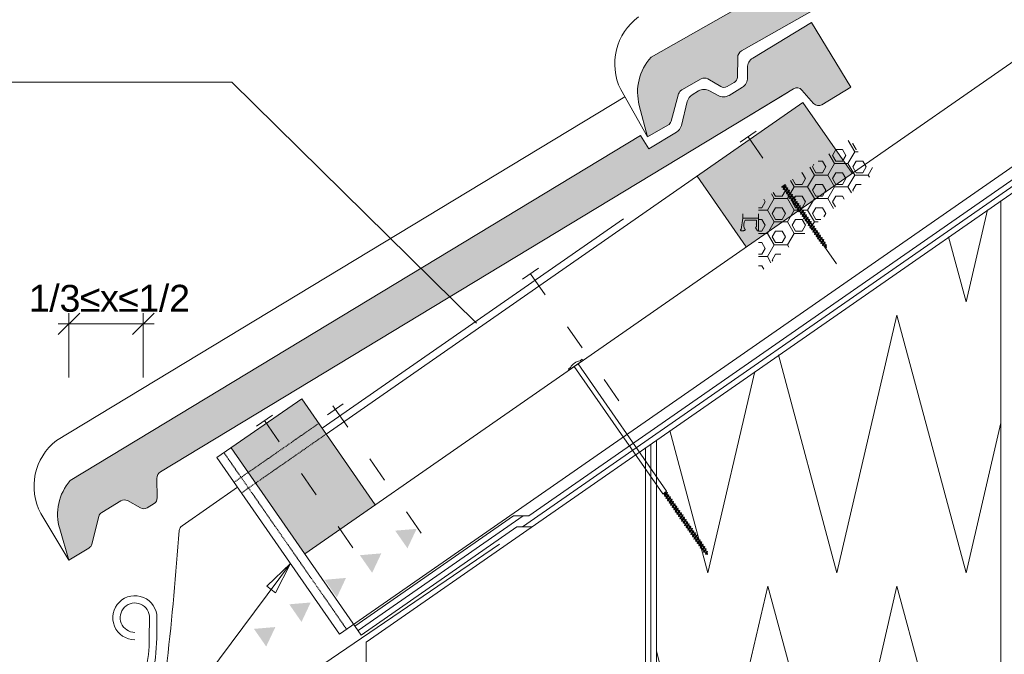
# Model space of a CAD drawing. Header units: millimetres. Extents: x -105824 to -100731, y 43743 to 47488.
# Tile 21 of 25: x -102168 to -101710, y 46582 to 46877. Entities that reach past the tile are written whole.
import ezdxf

# ---------------------------------------------------------------- set-up
doc = ezdxf.new("R2010")
doc.units = ezdxf.units.MM
doc.header["$MEASUREMENT"] = 0
doc.linetypes.add('ASFALT', pattern=[30, 12, -18])
doc.linetypes.add('ČÁRKOVANÁ', pattern=[0.75, 0.5, -0.25])
doc.styles.add('GENEROVANÝ_STYL_3', font='txt')
doc.linetypes.add('FENCELINE1', pattern='A,0,[4,Detail č.2 DETAIL ŘÍMSY1.Shx,S=0.31246,R=0,X=0,Y=0],-39.37,0', length=39.37)
doc.linetypes.add('LEPENÍ', pattern='A,0,[3,Detail č.2 DETAIL ŘÍMSY1.Shx,S=0.060476,R=0,X=0,Y=0],-7.62,0', length=7.62)
doc.linetypes.add('PE', pattern='A,0,[2,Detail č.2 DETAIL ŘÍMSY1.Shx,S=0.1501,R=0,X=0,Y=0],-0.1501,0', length=0.1501)
pattern_1 = [(0, (-214879.0185, 150545.0436), (0, 5.41265875), [3.125, -6.25]), (120, (-214879.0185, 150545.0436), (4.68749998, 2.70632937), [3.125, -6.25]), (60, (-214875.8935, 150545.0436), (-4.68749998, 2.70632938), [3.125, -6.25]), (0, (-214879.6435, 150543.9586), (9.375, 5.41265875), [6.25, -12.5]), (120, (-214879.6435, 150543.9586), (-9.37499998, 5.41265879), [6.25, -12.5]), (60, (-214879.6435, 150543.9586), (2e-08, 10.82531754), [0, -12.5, 6.25, 0, 0, 0])]

# ---------------------------------------------------------------- blocks, each defined once
blk = doc.blocks.new('*X5')
at = {"color": 30, "linetype": 'Continuous', "lineweight": 20, "true_color": 0xff6600}
for p, q in [((-101727.87, 46746), (-101717.92, 46788.8)), ((-101735.97, 46776.26), (-101727.87, 46746)), ((-101787.87, 46620), (-101760, 46739.92)), ((-101760, 46739.92), (-101727.87, 46620)), ((-101815.02, 46721.34), (-101787.87, 46620)), ((-101847.87, 46620), (-101826.11, 46713.63)), ((-101727.87, 46620), (-101711.66, 46689.76)), ((-101865.6, 46686.19), (-101847.87, 46620)), ((-101847.87, 46494), (-101820, 46613.92)), ((-101820, 46613.92), (-101787.87, 46494)), ((-101787.87, 46494), (-101760, 46613.92)), ((-101760, 46613.92), (-101727.87, 46494)), ((-101871.87, 46583.57), (-101847.87, 46494)), ((-101727.87, 46494), (-101711.66, 46563.76)), ((-101843.51, 46386.76), (-101820, 46487.92)), ((-101820, 46487.92), (-101792.89, 46386.76)), ((-101783.51, 46386.76), (-101760, 46487.92)), ((-101760, 46487.92), (-101732.89, 46386.76)), ((-101871.87, 46457.57), (-101858.52, 46407.76)), ((-101723.51, 46386.76), (-101711.66, 46437.76)), ((-101855.66, 46397.07), (-101854.49, 46392.73))]:
    blk.add_line(p, q, dxfattribs=at)
blk = doc.blocks.new('výplň_2_1', base_point=(0, 0))
at = {"color": 30, "linetype": 'Continuous', "lineweight": 20, "true_color": 0xff6600}
blk.add_blockref('*X5', (0, 0), dxfattribs=at)

msp = doc.modelspace()

# ---------------------------------------------------------------- hatches: boundary and pattern name
at = {"linetype": 'Continuous', "lineweight": 20, "true_color": 0xff6600}
for points in [[(-101874.33, 46859.74, 0.255685), (-101879.82, 46837.39), (-101875.94, 46822.78), (-101866.47, 46828.15, 0.198911), (-101865.04, 46829.98), (-101861.52, 46842.73, -0.197952), (-101860.1, 46844.55), (-101851.01, 46849.71, -0.267722), (-101847.97, 46849.69), (-101841.94, 46846.14, 0.270431), (-101838.91, 46846.11), (-101835.65, 46847.96, 0.267947), (-101834.11, 46850.57), (-101834.04, 46859.62, -0.268535), (-101832.25, 46862.68), (-101532.94, 47032.46, -0.364957), (-101529.11, 47031.76), (-101523.84, 47025.39, 0.36397), (-101520.01, 47024.68), (-101506.38, 47032.41), (-101523.73, 47062.99), (-101551.57, 47047.21, 0.267947), (-101554.13, 47042.85), (-101554.16, 47038.17, -0.267952), (-101556.73, 47033.81), (-101563.02, 47030.24, -0.267826), (-101568.08, 47030.28), (-101572.11, 47032.65, 0.267949), (-101577.17, 47032.69), (-101580.15, 47030.99, 0.198913), (-101582.53, 47027.94), (-101585.6, 47016.81, -0.198912), (-101587.98, 47013.76), (-101601.05, 47006.34), (-101604.66, 47012.71)], [(-102144.48, 46662.93, 0.255685), (-102149.35, 46640.43), (-102145.06, 46625.93), (-102135.75, 46631.57, 0.198911), (-102134.37, 46633.44), (-102131.21, 46646.29, -0.197952), (-102129.83, 46648.15), (-102120.89, 46653.55, -0.267722), (-102117.86, 46653.62), (-102111.73, 46650.24, 0.270431), (-102108.7, 46650.29), (-102105.49, 46652.23, 0.267947), (-102104.03, 46654.89), (-102104.21, 46663.93, -0.268535), (-102102.5, 46667.04), (-101808.05, 46845.11, -0.364957), (-101804.2, 46844.52), (-101798.76, 46838.29, 0.36397), (-101794.9, 46837.7), (-101781.5, 46845.8), (-101799.7, 46875.89), (-101827.08, 46859.33, 0.267947), (-101829.52, 46854.9), (-101829.42, 46850.23, -0.267952), (-101831.86, 46845.8), (-101838.06, 46842.05, -0.267826), (-101843.11, 46841.95), (-101847.21, 46844.2, 0.267949), (-101852.26, 46844.1), (-101855.2, 46842.33, 0.198913), (-101857.49, 46839.21), (-101860.25, 46828, -0.198912), (-101862.55, 46824.88), (-101875.4, 46817.1), (-101879.19, 46823.37)], [(-101852.95, 46804.41), (-101830.13, 46771.56), (-101780.85, 46805.8), (-101803.68, 46838.65)], [(-101824.31, 46785), (-101824.31, 46792.15), (-101831.73, 46787), (-101831.73, 46785)], [(-102036.82, 46701.01), (-102053.24, 46689.6), (-102045.27, 46678.12), (-102028.85, 46689.54)], [(-102069.67, 46678.18), (-102061.7, 46666.71), (-102045.27, 46678.12), (-102053.24, 46689.6)], [(-102045.27, 46678.12), (-102041.83, 46673.17), (-102025.41, 46684.58), (-102028.85, 46689.54)], [(-102035.43, 46628.91), (-102002.58, 46651.73), (-102025.41, 46684.58), (-102058.25, 46661.76)], [(-102061.7, 46666.71), (-102058.25, 46661.76), (-102041.83, 46673.17), (-102045.27, 46678.12)], [(-101983.37, 46640.5), (-101993.34, 46639.66), (-101987.63, 46631.45)], [(-101999.79, 46629.09), (-102009.76, 46628.25), (-102004.05, 46620.04)], [(-102016.22, 46617.67), (-102026.18, 46616.83), (-102020.47, 46608.62)], [(-102032.64, 46606.26), (-102042.6, 46605.42), (-102036.9, 46597.21)], [(-102049.06, 46594.84), (-102059.03, 46594), (-102053.32, 46585.79)]]:
    msp.add_hatch(color=30, dxfattribs=at).paths.add_polyline_path(points)
h = msp.add_hatch(dxfattribs=at)
h.set_pattern_fill('DEK03_PIR_0001', color=30, style=0, pattern_type=2)
h.set_pattern_definition(pattern_1)
h.paths.add_polyline_path([(-101805.28, 46791.26), (-101805.46, 46790.7), (-101805.03, 46790.08), (-101804.56, 46790.21), (-101804.74, 46789.66), (-101804.31, 46789.03), (-101803.83, 46789.17), (-101804.01, 46788.61), (-101803.58, 46787.99), (-101803.11, 46788.12), (-101803.29, 46787.56), (-101802.86, 46786.94), (-101802.38, 46787.07), (-101802.56, 46786.52), (-101802.13, 46785.9), (-101801.66, 46786.03), (-101801.84, 46785.47), (-101801.41, 46784.85), (-101800.93, 46784.98), (-101801.11, 46784.43), (-101800.68, 46783.8), (-101800.21, 46783.94), (-101800.39, 46783.38), (-101799.96, 46782.76), (-101799.48, 46782.89), (-101799.66, 46782.33), (-101799.23, 46781.71), (-101798.76, 46781.84), (-101798.94, 46781.29), (-101798.91, 46781.26), (-101769.46, 46806.83, -0.116394), (-101781.55, 46821.87), (-101812.21, 46800.56), (-101811.81, 46800.67), (-101811.99, 46800.12), (-101811.56, 46799.49), (-101811.09, 46799.63), (-101811.27, 46799.07), (-101810.84, 46798.45), (-101810.36, 46798.58), (-101810.54, 46798.02), (-101810.11, 46797.4), (-101809.64, 46797.53), (-101809.82, 46796.98), (-101809.39, 46796.36), (-101808.91, 46796.49), (-101809.09, 46795.93), (-101808.66, 46795.31), (-101808.19, 46795.44), (-101808.37, 46794.89), (-101807.94, 46794.26), (-101807.46, 46794.4), (-101807.64, 46793.84), (-101807.21, 46793.22), (-101806.74, 46793.35), (-101806.92, 46792.79), (-101806.48, 46792.17), (-101806.01, 46792.3), (-101806.19, 46791.75), (-101805.76, 46791.13)])
h = msp.add_hatch(dxfattribs=at)
h.set_pattern_fill('DEK03_PIR_0001', color=30, style=0, pattern_type=2)
h.set_pattern_definition(pattern_1)
h.paths.add_polyline_path([(-101824.31, 46792.15), (-101824.31, 46759.2), (-101800.14, 46780.19), (-101799.99, 46780.64), (-101800.43, 46781.26), (-101800.9, 46781.13), (-101800.72, 46781.69), (-101801.15, 46782.31), (-101801.63, 46782.18), (-101801.45, 46782.73), (-101801.88, 46783.35), (-101802.35, 46783.22), (-101802.17, 46783.78), (-101802.6, 46784.4), (-101803.08, 46784.27), (-101802.9, 46784.83), (-101803.33, 46785.45), (-101803.8, 46785.32), (-101803.62, 46785.87), (-101804.05, 46786.49), (-101804.53, 46786.36), (-101804.35, 46786.92), (-101804.78, 46787.54), (-101805.25, 46787.41), (-101805.07, 46787.96), (-101805.5, 46788.58), (-101805.98, 46788.45), (-101805.8, 46789.01), (-101806.23, 46789.63), (-101806.7, 46789.5), (-101806.52, 46790.06), (-101806.95, 46790.68), (-101807.43, 46790.55), (-101807.25, 46791.1), (-101807.68, 46791.72), (-101808.15, 46791.59), (-101807.97, 46792.15), (-101808.41, 46792.77), (-101808.88, 46792.64), (-101808.7, 46793.19), (-101809.13, 46793.81), (-101809.61, 46793.68), (-101809.43, 46794.24), (-101809.86, 46794.86), (-101810.33, 46794.73), (-101810.15, 46795.29), (-101810.58, 46795.91), (-101811.06, 46795.78), (-101810.88, 46796.33), (-101811.31, 46796.95), (-101811.78, 46796.82), (-101811.6, 46797.38), (-101812.03, 46798), (-101812.51, 46797.87), (-101812.33, 46798.42), (-101812.76, 46799.04), (-101811.99, 46800.12), (-101811.81, 46800.67), (-101813.23, 46798.91), (-101813.05, 46799.47), (-101813.29, 46799.81)])

# ---------------------------------------------------------------- linework, layer by layer
at = {"color": 48, "linetype": 'Continuous', "lineweight": 20, "true_color": 0x5a400a}
for p, q in [((-102035.43, 46628.91), (-101188.94, 47217.08)), ((-102019.18, 46591.5), (-101166.12, 47184.23)), ((-101931.25, 46646.5), (-101163.27, 47180.13)), ((-102006.91, 46587.84), (-101160.42, 47176.02)), ((-101875.94, 46822.78), (-101888.42, 46844.77)), ((-102150.83, 46681.56), (-101886.51, 46841.41)), ((-102025.41, 46684.58), (-101803.68, 46838.65)), ((-101780.85, 46805.8), (-101803.68, 46838.65)), ((-101830.13, 46771.56), (-101852.95, 46804.41)), ((-101831.73, 46785), (-101832.49, 46779.75)), ((-101831.73, 46785), (-101831.73, 46787)), ((-101831.73, 46785), (-101824.31, 46785)), ((-101824.31, 46779.3), (-101824.31, 46787)), ((-101830.6, 46784), (-101825.31, 46784)), ((-101825.68, 46780.23), (-101824.85, 46779.05)), ((-101825.39, 46780.92), (-101825.66, 46780.6)), ((-101825.31, 46782.96), (-101825.41, 46782.91)), ((-101825.31, 46782.86), (-101825.41, 46782.91)), ((-101825.31, 46782.76), (-101825.41, 46782.71)), ((-101825.31, 46782.66), (-101825.41, 46782.71)), ((-101825.31, 46782.56), (-101825.41, 46782.51)), ((-101825.31, 46782.46), (-101825.41, 46782.51)), ((-101825.31, 46782.36), (-101825.41, 46782.31)), ((-101825.31, 46782.26), (-101825.41, 46782.31)), ((-101825.31, 46782.16), (-101825.41, 46782.11)), ((-101825.31, 46782.06), (-101825.41, 46782.11)), ((-101825.31, 46784), (-101825.31, 46781.11)), ((-102076.24, 46673.62), (-102036.82, 46701.01)), ((-102002.58, 46651.73), (-102036.82, 46701.01)), ((-101871.87, 46681.68), (-101871.87, 46191.05)), ((-102009.18, 46591.13), (-102069.67, 46678.18)), ((-101876.87, 46678.2), (-101876.87, 46191.05)), ((-102019.18, 46591.5), (-102076.24, 46673.62)), ((-102145.06, 46625.93), (-102158.15, 46647.58)), ((-102012.03, 46595.24), (-101938.26, 46646.5)), ((-101938.26, 46646.5), (-101931.25, 46646.5)), ((-102009.18, 46591.13), (-101936.69, 46641.5)), ((-101936.69, 46641.5), (-101929.68, 46641.5)), ((-102006.87, 46587.87), (-102006.87, 46502.25))]:
    msp.add_line(p, q, dxfattribs=at)
at = {"color": 7, "linetype": 'PE', "lineweight": 13}
for p, q in [((-101934.06, 46641.5), (-101161.84, 47178.08)), ((-102010.61, 46593.19), (-101933.88, 46646.5))]:
    msp.add_line(p, q, dxfattribs=at)
at = {"color": 7, "linetype": 'ASFALT', "lineweight": 20}
for p, q in [((-101832.87, 46820.2), (-101825.47, 46825.33)), ((-101829.17, 46822.76), (-101783.52, 46757.07)), ((-101934.08, 46756.57), (-101926.69, 46761.7)), ((-101930.38, 46759.13), (-101884.73, 46693.44)), ((-102024.88, 46693.47), (-102017.49, 46698.61)), ((-102022.28, 46697.68), (-101976.63, 46631.98)), ((-102057.79, 46688.26), (-102050.4, 46693.4)), ((-102054.1, 46690.83), (-102008.45, 46625.13))]:
    msp.add_line(p, q, dxfattribs=at)
at = {"color": 7, "linetype": 'Continuous', "lineweight": 20}
for p, q in [((-101813.02, 46799.35), (-101813.62, 46799.41)), ((-101811.99, 46800.53), (-101813.47, 46799.51)), ((-101812.67, 46798.85), (-101813.02, 46799.35)), ((-101812.93, 46799.43), (-101812.15, 46799.97)), ((-101811.43, 46800.05), (-101812.85, 46798.29)), ((-101812.85, 46798.29), (-101812.67, 46798.85)), ((-101812.85, 46798.29), (-101812.37, 46798.43)), ((-101811.9, 46799.92), (-101812.67, 46798.85)), ((-101812.37, 46798.43), (-101811.61, 46799.5)), ((-101812.37, 46798.43), (-101811.94, 46797.81)), ((-101810.7, 46799.01), (-101812.12, 46797.25)), ((-101812, 46800.06), (-101811.84, 46800.65)), ((-101811.9, 46799.92), (-101812, 46800.06)), ((-101811.18, 46798.88), (-101811.94, 46797.81)), ((-101811.9, 46799.92), (-101811.43, 46800.05)), ((-101811.65, 46797.38), (-101810.88, 46798.45)), ((-101811.61, 46799.5), (-101811.43, 46800.05)), ((-101811.61, 46799.5), (-101811.18, 46798.88)), ((-101811.18, 46798.88), (-101810.7, 46799.01)), ((-101810.88, 46798.45), (-101810.7, 46799.01)), ((-101810.88, 46798.45), (-101810.45, 46797.83)), ((-101812.12, 46797.25), (-101811.94, 46797.81)), ((-101811.65, 46797.38), (-101811.22, 46796.76)), ((-101809.98, 46797.96), (-101811.4, 46796.2)), ((-101811.4, 46796.2), (-101811.22, 46796.76)), ((-101811.4, 46796.2), (-101810.92, 46796.33)), ((-101810.45, 46797.83), (-101811.22, 46796.76)), ((-101810.92, 46796.33), (-101810.16, 46797.41)), ((-101810.92, 46796.33), (-101810.49, 46795.71)), ((-101809.25, 46796.92), (-101810.67, 46795.16)), ((-101810.67, 46795.16), (-101810.49, 46795.71)), ((-101810.67, 46795.16), (-101810.2, 46795.29)), ((-101809.73, 46796.78), (-101810.49, 46795.71)), ((-101810.45, 46797.83), (-101809.98, 46797.96)), ((-101810.2, 46795.29), (-101809.43, 46796.36)), ((-101810.2, 46795.29), (-101809.77, 46794.67)), ((-101810.16, 46797.41), (-101809.98, 46797.96)), ((-101810.16, 46797.41), (-101809.73, 46796.78)), ((-101808.53, 46795.87), (-101809.95, 46794.11)), ((-101809.95, 46794.11), (-101809.77, 46794.67)), ((-101809.95, 46794.11), (-101809.47, 46794.24)), ((-101809, 46795.74), (-101809.77, 46794.67)), ((-101809.73, 46796.78), (-101809.25, 46796.92)), ((-101809.47, 46794.24), (-101808.71, 46795.31)), ((-101809.47, 46794.24), (-101809.04, 46793.62)), ((-101809.43, 46796.36), (-101809.25, 46796.92)), ((-101809.43, 46796.36), (-101809, 46795.74)), ((-101807.8, 46794.82), (-101809.22, 46793.06)), ((-101808.28, 46794.69), (-101809.04, 46793.62)), ((-101809, 46795.74), (-101808.53, 46795.87)), ((-101808.75, 46793.2), (-101807.98, 46794.27)), ((-101808.71, 46795.31), (-101808.53, 46795.87)), ((-101808.71, 46795.31), (-101808.28, 46794.69)), ((-101808.28, 46794.69), (-101807.8, 46794.82)), ((-101807.98, 46794.27), (-101807.8, 46794.82)), ((-101807.98, 46794.27), (-101807.55, 46793.65)), ((-101809.22, 46793.06), (-101809.04, 46793.62)), ((-101809.22, 46793.06), (-101808.75, 46793.2)), ((-101808.75, 46793.2), (-101808.32, 46792.58)), ((-101807.08, 46793.78), (-101808.5, 46792.02)), ((-101808.5, 46792.02), (-101808.32, 46792.58)), ((-101808.5, 46792.02), (-101808.02, 46792.15)), ((-101807.55, 46793.65), (-101808.32, 46792.58)), ((-101808.02, 46792.15), (-101807.26, 46793.22)), ((-101808.02, 46792.15), (-101807.59, 46791.53)), ((-101806.35, 46792.73), (-101807.77, 46790.97)), ((-101807.77, 46790.97), (-101807.59, 46791.53)), ((-101807.77, 46790.97), (-101807.3, 46791.1)), ((-101806.83, 46792.6), (-101807.59, 46791.53)), ((-101807.55, 46793.65), (-101807.08, 46793.78)), ((-101807.3, 46791.1), (-101806.53, 46792.18)), ((-101807.3, 46791.1), (-101806.87, 46790.48)), ((-101807.26, 46793.22), (-101807.08, 46793.78)), ((-101807.26, 46793.22), (-101806.83, 46792.6)), ((-101805.63, 46791.69), (-101807.05, 46789.93)), ((-101807.05, 46789.93), (-101806.87, 46790.48)), ((-101807.05, 46789.93), (-101806.57, 46790.06)), ((-101806.1, 46791.55), (-101806.87, 46790.48)), ((-101806.83, 46792.6), (-101806.35, 46792.73)), ((-101806.57, 46790.06), (-101805.81, 46791.13)), ((-101806.57, 46790.06), (-101806.14, 46789.44)), ((-101806.53, 46792.18), (-101806.35, 46792.73)), ((-101806.53, 46792.18), (-101806.1, 46791.55)), ((-101804.9, 46790.64), (-101806.32, 46788.88)), ((-101806.32, 46788.88), (-101806.14, 46789.44)), ((-101805.38, 46790.51), (-101806.14, 46789.44)), ((-101806.1, 46791.55), (-101805.63, 46791.69)), ((-101805.85, 46789.01), (-101805.08, 46790.08)), ((-101805.81, 46791.13), (-101805.63, 46791.69)), ((-101805.81, 46791.13), (-101805.38, 46790.51)), ((-101804.18, 46789.59), (-101805.59, 46787.84)), ((-101804.65, 46789.46), (-101805.41, 46788.39)), ((-101805.38, 46790.51), (-101804.9, 46790.64)), ((-101805.08, 46790.08), (-101804.9, 46790.64)), ((-101805.08, 46790.08), (-101804.65, 46789.46)), ((-101804.65, 46789.46), (-101804.18, 46789.59)), ((-101804.35, 46789.04), (-101804.18, 46789.59)), ((-101806.32, 46788.88), (-101805.85, 46789.01)), ((-101805.85, 46789.01), (-101805.41, 46788.39)), ((-101805.59, 46787.84), (-101805.41, 46788.39)), ((-101805.59, 46787.84), (-101805.12, 46787.97)), ((-101805.12, 46787.97), (-101804.35, 46789.04)), ((-101805.12, 46787.97), (-101804.69, 46787.35)), ((-101803.45, 46788.55), (-101804.87, 46786.79)), ((-101804.87, 46786.79), (-101804.69, 46787.35)), ((-101804.87, 46786.79), (-101804.39, 46786.92)), ((-101803.92, 46788.42), (-101804.69, 46787.35)), ((-101804.39, 46786.92), (-101803.63, 46787.99)), ((-101804.39, 46786.92), (-101803.96, 46786.3)), ((-101804.35, 46789.04), (-101803.92, 46788.42)), ((-101802.72, 46787.5), (-101804.14, 46785.74)), ((-101804.14, 46785.74), (-101803.96, 46786.3)), ((-101804.14, 46785.74), (-101803.67, 46785.87)), ((-101803.2, 46787.37), (-101803.96, 46786.3)), ((-101803.92, 46788.42), (-101803.45, 46788.55)), ((-101803.67, 46785.87), (-101802.9, 46786.95)), ((-101803.67, 46785.87), (-101803.24, 46785.25)), ((-101803.63, 46787.99), (-101803.45, 46788.55)), ((-101803.63, 46787.99), (-101803.2, 46787.37)), ((-101802, 46786.46), (-101803.42, 46784.7)), ((-101803.42, 46784.7), (-101803.24, 46785.25)), ((-101803.42, 46784.7), (-101802.94, 46784.83)), ((-101802.47, 46786.32), (-101803.24, 46785.25)), ((-101803.2, 46787.37), (-101802.72, 46787.5)), ((-101802.94, 46784.83), (-101802.18, 46785.9)), ((-101802.94, 46784.83), (-101802.51, 46784.21)), ((-101802.9, 46786.95), (-101802.72, 46787.5)), ((-101802.9, 46786.95), (-101802.47, 46786.32)), ((-101801.27, 46785.41), (-101802.69, 46783.65)), ((-101801.75, 46785.28), (-101802.51, 46784.21)), ((-101802.47, 46786.32), (-101802, 46786.46)), ((-101802.22, 46783.78), (-101801.45, 46784.85)), ((-101802.18, 46785.9), (-101802, 46786.46)), ((-101802.18, 46785.9), (-101801.75, 46785.28)), ((-101801.75, 46785.28), (-101801.27, 46785.41)), ((-101801.45, 46784.85), (-101801.27, 46785.41)), ((-101801.45, 46784.85), (-101801.02, 46784.23)), ((-101802.69, 46783.65), (-101802.51, 46784.21)), ((-101802.69, 46783.65), (-101802.22, 46783.78)), ((-101802.22, 46783.78), (-101801.79, 46783.16)), ((-101800.55, 46784.36), (-101801.97, 46782.61)), ((-101801.97, 46782.61), (-101801.79, 46783.16)), ((-101801.97, 46782.61), (-101801.49, 46782.74)), ((-101801.02, 46784.23), (-101801.79, 46783.16)), ((-101801.49, 46782.74), (-101800.73, 46783.81)), ((-101801.49, 46782.74), (-101801.06, 46782.12)), ((-101799.82, 46783.32), (-101801.24, 46781.56)), ((-101801.24, 46781.56), (-101801.06, 46782.12)), ((-101801.24, 46781.56), (-101800.77, 46781.69)), ((-101800.3, 46783.19), (-101801.06, 46782.12)), ((-101801.02, 46784.23), (-101800.55, 46784.36)), ((-101800.77, 46781.69), (-101800, 46782.76)), ((-101800.77, 46781.69), (-101800.34, 46781.07)), ((-101800.73, 46783.81), (-101800.55, 46784.36)), ((-101800.73, 46783.81), (-101800.3, 46783.19)), ((-101799.1, 46782.27), (-101800.52, 46780.51)), ((-101800.52, 46780.51), (-101800.34, 46781.07)), ((-101800.52, 46780.51), (-101800.04, 46780.64)), ((-101799.57, 46782.14), (-101800.34, 46781.07)), ((-101800.3, 46783.19), (-101799.82, 46783.32)), ((-101800.04, 46780.64), (-101799.28, 46781.72)), ((-101800.04, 46780.64), (-101799.61, 46780.02)), ((-101800, 46782.76), (-101799.82, 46783.32)), ((-101800, 46782.76), (-101799.57, 46782.14)), ((-101798.37, 46781.23), (-101799.79, 46779.47)), ((-101798.85, 46781.09), (-101799.61, 46780.02)), ((-101799.57, 46782.14), (-101799.1, 46782.27)), ((-101799.32, 46779.6), (-101798.55, 46780.67)), ((-101799.28, 46781.72), (-101799.1, 46782.27)), ((-101799.28, 46781.72), (-101798.85, 46781.09)), ((-101797.65, 46780.18), (-101799.07, 46778.42)), ((-101798.85, 46781.09), (-101798.37, 46781.23)), ((-101798.55, 46780.67), (-101798.37, 46781.23)), ((-101798.55, 46780.67), (-101798.12, 46780.05)), ((-101798.12, 46780.05), (-101797.65, 46780.18)), ((-101797.83, 46779.62), (-101797.65, 46780.18)), ((-101799.79, 46779.47), (-101799.61, 46780.02)), ((-101799.79, 46779.47), (-101799.32, 46779.6)), ((-101799.32, 46779.6), (-101798.89, 46778.98)), ((-101799.07, 46778.42), (-101798.89, 46778.98)), ((-101799.07, 46778.42), (-101798.59, 46778.55)), ((-101798.12, 46780.05), (-101798.89, 46778.98)), ((-101798.59, 46778.55), (-101797.83, 46779.62)), ((-101798.59, 46778.55), (-101798.16, 46777.93)), ((-101796.92, 46779.13), (-101798.34, 46777.38)), ((-101798.34, 46777.38), (-101798.16, 46777.93)), ((-101798.34, 46777.38), (-101797.87, 46777.51)), ((-101797.4, 46779), (-101798.16, 46777.93)), ((-101797.87, 46777.51), (-101797.1, 46778.58)), ((-101797.87, 46777.51), (-101797.43, 46776.89)), ((-101797.83, 46779.62), (-101797.4, 46779)), ((-101796.2, 46778.09), (-101797.61, 46776.33)), ((-101797.61, 46776.33), (-101797.43, 46776.89)), ((-101797.61, 46776.33), (-101797.14, 46776.46)), ((-101796.67, 46777.96), (-101797.43, 46776.89)), ((-101797.4, 46779), (-101796.92, 46779.13)), ((-101797.14, 46776.46), (-101796.38, 46777.53)), ((-101797.14, 46776.46), (-101796.71, 46775.84)), ((-101797.1, 46778.58), (-101796.92, 46779.13)), ((-101797.1, 46778.58), (-101796.67, 46777.96)), ((-101795.47, 46777.04), (-101796.89, 46775.28)), ((-101796.89, 46775.28), (-101796.71, 46775.84)), ((-101795.94, 46776.91), (-101796.71, 46775.84)), ((-101796.67, 46777.96), (-101796.2, 46778.09)), ((-101796.41, 46775.41), (-101795.65, 46776.49)), ((-101796.38, 46777.53), (-101796.2, 46778.09)), ((-101796.38, 46777.53), (-101795.94, 46776.91)), ((-101794.74, 46776), (-101796.16, 46774.24)), ((-101795.22, 46775.86), (-101795.98, 46774.79)), ((-101795.94, 46776.91), (-101795.47, 46777.04)), ((-101795.65, 46776.49), (-101795.47, 46777.04)), ((-101795.65, 46776.49), (-101795.22, 46775.86)), ((-101795.22, 46775.86), (-101794.74, 46776)), ((-101794.92, 46775.44), (-101794.74, 46776)), ((-101796.89, 46775.28), (-101796.41, 46775.41)), ((-101796.41, 46775.41), (-101795.98, 46774.79)), ((-101796.16, 46774.24), (-101795.98, 46774.79)), ((-101796.16, 46774.24), (-101795.69, 46774.37)), ((-101795.69, 46774.37), (-101795.26, 46773.75)), ((-101795.68, 46774.35), (-101794.91, 46775.42)), ((-101794.02, 46774.95), (-101795.44, 46773.19)), ((-101795.44, 46773.19), (-101795.26, 46773.75)), ((-101795.44, 46773.19), (-101794.96, 46773.32)), ((-101794.49, 46774.82), (-101795.26, 46773.75)), ((-101794.96, 46773.32), (-101794.2, 46774.39)), ((-101794.49, 46772.76), (-101794.96, 46773.32)), ((-101794.92, 46775.44), (-101794.49, 46774.82)), ((-101793.35, 46773.82), (-101794.61, 46772.28)), ((-101794.61, 46772.28), (-101794.49, 46772.76)), ((-101794.61, 46772.28), (-101794.14, 46772.42)), ((-101794.49, 46774.82), (-101794.02, 46774.95)), ((-101793.77, 46773.77), (-101794.49, 46772.76)), ((-101794.2, 46774.39), (-101794.02, 46774.95)), ((-101794.2, 46774.39), (-101793.77, 46773.77)), ((-101794.14, 46772.42), (-101793.53, 46773.27)), ((-101793.62, 46771.91), (-101794.14, 46772.42)), ((-101793.77, 46773.77), (-101793.35, 46773.82)), ((-101792.79, 46772.55), (-101793.75, 46771.44)), ((-101793.75, 46771.44), (-101793.62, 46771.91)), ((-101793.75, 46771.44), (-101793.27, 46771.57)), ((-101793.2, 46772.51), (-101793.62, 46771.91)), ((-101793.53, 46773.27), (-101793.35, 46773.82)), ((-101793.2, 46772.51), (-101793.53, 46773.27)), ((-101793.27, 46771.57), (-101792.97, 46771.99)), ((-101793.04, 46771.34), (-101793.27, 46771.57)), ((-101793.2, 46772.51), (-101792.79, 46772.55)), ((-101792.97, 46771.99), (-101792.79, 46772.55)), ((-101792.76, 46771.53), (-101792.97, 46771.99)), ((-101906.04, 46718.81), (-101912.41, 46714.39)), ((-101910.04, 46716.04), (-101868.93, 46656.76)), ((-101908.26, 46717.27), (-101867.15, 46658)), ((-101906.4, 46719.32), (-101907.34, 46718.66)), ((-101906.4, 46719.32), (-101906.04, 46718.81)), ((-101911.82, 46715.56), (-101912.76, 46714.9)), ((-101912.76, 46714.9), (-101912.41, 46714.39)), ((-101868.32, 46656.7), (-101868.93, 46656.76)), ((-101867.3, 46657.88), (-101868.78, 46656.85)), ((-101867.97, 46656.2), (-101868.32, 46656.7)), ((-101868.24, 46656.77), (-101867.45, 46657.32)), ((-101866.73, 46657.4), (-101868.15, 46655.64)), ((-101867.21, 46657.27), (-101867.97, 46656.2)), ((-101867.68, 46655.77), (-101866.91, 46656.84)), ((-101867.3, 46657.41), (-101867.15, 46658)), ((-101867.21, 46657.27), (-101867.3, 46657.41)), ((-101867.21, 46657.27), (-101866.73, 46657.4)), ((-101866.91, 46656.84), (-101866.73, 46657.4)), ((-101866.91, 46656.84), (-101866.48, 46656.22)), ((-101868.15, 46655.64), (-101867.97, 46656.2)), ((-101868.15, 46655.64), (-101867.68, 46655.77)), ((-101867.68, 46655.77), (-101867.25, 46655.15)), ((-101866.01, 46656.35), (-101867.43, 46654.6)), ((-101867.43, 46654.6), (-101867.25, 46655.15)), ((-101866.48, 46656.22), (-101867.25, 46655.15)), ((-101866.95, 46654.73), (-101866.19, 46655.8)), ((-101866.95, 46654.73), (-101866.52, 46654.11)), ((-101865.28, 46655.31), (-101866.7, 46653.55)), ((-101866.7, 46653.55), (-101866.52, 46654.11)), ((-101866.7, 46653.55), (-101866.23, 46653.68)), ((-101865.76, 46655.18), (-101866.52, 46654.11)), ((-101866.48, 46656.22), (-101866.01, 46656.35)), ((-101866.23, 46653.68), (-101865.46, 46654.75)), ((-101866.23, 46653.68), (-101865.8, 46653.06)), ((-101866.19, 46655.8), (-101866.01, 46656.35)), ((-101866.19, 46655.8), (-101865.76, 46655.18)), ((-101864.56, 46654.26), (-101865.98, 46652.5)), ((-101865.98, 46652.5), (-101865.8, 46653.06)), ((-101865.98, 46652.5), (-101865.5, 46652.63)), ((-101865.03, 46654.13), (-101865.8, 46653.06)), ((-101865.76, 46655.18), (-101865.28, 46655.31)), ((-101865.5, 46652.63), (-101864.74, 46653.71)), ((-101865.5, 46652.63), (-101865.07, 46652.01)), ((-101865.46, 46654.75), (-101865.28, 46655.31)), ((-101865.46, 46654.75), (-101865.03, 46654.13)), ((-101863.83, 46653.22), (-101865.25, 46651.46)), ((-101865.25, 46651.46), (-101865.07, 46652.01)), ((-101864.31, 46653.08), (-101865.07, 46652.01)), ((-101865.03, 46654.13), (-101864.56, 46654.26)), ((-101864.78, 46651.59), (-101864.01, 46652.66)), ((-101864.74, 46653.71), (-101864.56, 46654.26)), ((-101864.74, 46653.71), (-101864.31, 46653.08)), ((-101863.11, 46652.17), (-101864.53, 46650.41)), ((-101863.58, 46652.04), (-101864.35, 46650.97)), ((-101864.31, 46653.08), (-101863.83, 46653.22)), ((-101864.01, 46652.66), (-101863.83, 46653.22)), ((-101864.01, 46652.66), (-101863.58, 46652.04)), ((-101863.58, 46652.04), (-101863.11, 46652.17)), ((-101863.29, 46651.61), (-101863.11, 46652.17)), ((-101865.25, 46651.46), (-101864.78, 46651.59)), ((-101864.78, 46651.59), (-101864.35, 46650.97)), ((-101864.53, 46650.41), (-101864.35, 46650.97)), ((-101864.53, 46650.41), (-101864.05, 46650.54)), ((-101864.05, 46650.54), (-101863.29, 46651.61)), ((-101864.05, 46650.54), (-101863.62, 46649.92)), ((-101862.38, 46651.12), (-101863.8, 46649.37)), ((-101863.8, 46649.37), (-101863.62, 46649.92)), ((-101863.8, 46649.37), (-101863.33, 46649.5)), ((-101862.86, 46650.99), (-101863.62, 46649.92)), ((-101863.33, 46649.5), (-101862.56, 46650.57)), ((-101863.33, 46649.5), (-101862.9, 46648.88)), ((-101863.29, 46651.61), (-101862.86, 46650.99)), ((-101861.66, 46650.08), (-101863.07, 46648.32)), ((-101863.07, 46648.32), (-101862.9, 46648.88)), ((-101863.07, 46648.32), (-101862.6, 46648.45)), ((-101862.13, 46649.95), (-101862.9, 46648.88)), ((-101862.86, 46650.99), (-101862.38, 46651.12)), ((-101862.6, 46648.45), (-101861.84, 46649.52)), ((-101862.6, 46648.45), (-101862.17, 46647.83)), ((-101862.56, 46650.57), (-101862.38, 46651.12)), ((-101862.56, 46650.57), (-101862.13, 46649.95)), ((-101860.93, 46649.03), (-101862.35, 46647.27)), ((-101862.35, 46647.27), (-101862.17, 46647.83)), ((-101862.35, 46647.27), (-101861.88, 46647.4)), ((-101861.4, 46648.9), (-101862.17, 46647.83)), ((-101862.13, 46649.95), (-101861.66, 46650.08)), ((-101861.88, 46647.4), (-101861.11, 46648.48)), ((-101861.88, 46647.4), (-101861.44, 46646.78)), ((-101861.84, 46649.52), (-101861.66, 46650.08)), ((-101861.84, 46649.52), (-101861.4, 46648.9)), ((-101860.21, 46647.99), (-101861.62, 46646.23)), ((-101860.68, 46647.85), (-101861.44, 46646.78)), ((-101861.4, 46648.9), (-101860.93, 46649.03)), ((-101861.15, 46646.36), (-101860.38, 46647.43)), ((-101861.11, 46648.48), (-101860.93, 46649.03)), ((-101861.11, 46648.48), (-101860.68, 46647.85)), ((-101860.68, 46647.85), (-101860.21, 46647.99)), ((-101860.38, 46647.43), (-101860.21, 46647.99)), ((-101860.38, 46647.43), (-101859.95, 46646.81)), ((-101861.62, 46646.23), (-101861.44, 46646.78)), ((-101861.62, 46646.23), (-101861.15, 46646.36)), ((-101861.15, 46646.36), (-101860.72, 46645.74)), ((-101859.48, 46646.94), (-101860.9, 46645.18)), ((-101860.9, 46645.18), (-101860.72, 46645.74)), ((-101860.9, 46645.18), (-101860.42, 46645.31)), ((-101859.95, 46646.81), (-101860.72, 46645.74)), ((-101860.42, 46645.31), (-101859.66, 46646.38)), ((-101860.42, 46645.31), (-101859.99, 46644.69)), ((-101858.75, 46645.89), (-101860.17, 46644.14)), ((-101860.17, 46644.14), (-101859.99, 46644.69)), ((-101860.17, 46644.14), (-101859.7, 46644.27)), ((-101859.23, 46645.76), (-101859.99, 46644.69)), ((-101859.95, 46646.81), (-101859.48, 46646.94)), ((-101859.7, 46644.27), (-101858.93, 46645.34)), ((-101859.7, 46644.27), (-101859.27, 46643.65)), ((-101859.66, 46646.38), (-101859.48, 46646.94)), ((-101859.66, 46646.38), (-101859.23, 46645.76)), ((-101858.03, 46644.85), (-101859.45, 46643.09)), ((-101859.45, 46643.09), (-101859.27, 46643.65)), ((-101859.45, 46643.09), (-101858.97, 46643.22)), ((-101858.5, 46644.72), (-101859.27, 46643.65)), ((-101859.23, 46645.76), (-101858.75, 46645.89)), ((-101858.97, 46643.22), (-101858.21, 46644.29)), ((-101858.97, 46643.22), (-101858.54, 46642.6)), ((-101858.93, 46645.34), (-101858.75, 46645.89)), ((-101858.93, 46645.34), (-101858.5, 46644.72)), ((-101857.3, 46643.8), (-101858.72, 46642.04)), ((-101857.78, 46643.67), (-101858.54, 46642.6)), ((-101858.5, 46644.72), (-101858.03, 46644.85)), ((-101858.25, 46642.17), (-101857.48, 46643.25)), ((-101858.21, 46644.29), (-101858.03, 46644.85)), ((-101858.21, 46644.29), (-101857.78, 46643.67)), ((-101856.58, 46642.76), (-101858, 46641)), ((-101857.78, 46643.67), (-101857.3, 46643.8)), ((-101857.48, 46643.25), (-101857.3, 46643.8)), ((-101857.48, 46643.25), (-101857.05, 46642.62)), ((-101857.05, 46642.62), (-101856.58, 46642.76)), ((-101856.76, 46642.2), (-101856.58, 46642.76)), ((-101858.72, 46642.04), (-101858.54, 46642.6)), ((-101858.72, 46642.04), (-101858.25, 46642.17)), ((-101858.25, 46642.17), (-101857.82, 46641.55)), ((-101858, 46641), (-101857.82, 46641.55)), ((-101858, 46641), (-101857.52, 46641.13)), ((-101857.05, 46642.62), (-101857.82, 46641.55)), ((-101857.52, 46641.13), (-101856.76, 46642.2)), ((-101857.52, 46641.13), (-101857.09, 46640.51)), ((-101855.85, 46641.71), (-101857.27, 46639.95)), ((-101857.27, 46639.95), (-101857.09, 46640.51)), ((-101857.27, 46639.95), (-101856.8, 46640.08)), ((-101856.33, 46641.58), (-101857.09, 46640.51)), ((-101856.8, 46640.08), (-101856.03, 46641.15)), ((-101856.8, 46640.08), (-101856.37, 46639.46)), ((-101856.76, 46642.2), (-101856.33, 46641.58)), ((-101855.13, 46640.66), (-101856.55, 46638.91)), ((-101856.55, 46638.91), (-101856.37, 46639.46)), ((-101856.55, 46638.91), (-101856.07, 46639.04)), ((-101855.6, 46640.53), (-101856.37, 46639.46)), ((-101856.33, 46641.58), (-101855.85, 46641.71)), ((-101856.07, 46639.04), (-101855.31, 46640.11)), ((-101856.07, 46639.04), (-101855.64, 46638.42)), ((-101856.03, 46641.15), (-101855.85, 46641.71)), ((-101856.03, 46641.15), (-101855.6, 46640.53)), ((-101854.4, 46639.62), (-101855.82, 46637.86)), ((-101855.82, 46637.86), (-101855.64, 46638.42)), ((-101854.88, 46639.49), (-101855.64, 46638.42)), ((-101855.6, 46640.53), (-101855.13, 46640.66)), ((-101855.35, 46637.99), (-101854.58, 46639.06)), ((-101855.31, 46640.11), (-101855.13, 46640.66)), ((-101855.31, 46640.11), (-101854.88, 46639.49)), ((-101853.68, 46638.57), (-101855.1, 46636.81)), ((-101854.15, 46638.44), (-101854.92, 46637.37)), ((-101854.88, 46639.49), (-101854.4, 46639.62)), ((-101854.58, 46639.06), (-101854.4, 46639.62)), ((-101854.58, 46639.06), (-101854.15, 46638.44)), ((-101854.15, 46638.44), (-101853.68, 46638.57)), ((-101853.86, 46638.02), (-101853.68, 46638.57)), ((-101855.82, 46637.86), (-101855.35, 46637.99)), ((-101855.35, 46637.99), (-101854.92, 46637.37)), ((-101855.1, 46636.81), (-101854.92, 46637.37)), ((-101855.1, 46636.81), (-101854.62, 46636.94)), ((-101854.62, 46636.94), (-101853.86, 46638.02)), ((-101854.62, 46636.94), (-101854.19, 46636.32)), ((-101852.95, 46637.53), (-101854.37, 46635.77)), ((-101854.37, 46635.77), (-101854.19, 46636.32)), ((-101854.37, 46635.77), (-101853.9, 46635.9)), ((-101853.43, 46637.39), (-101854.19, 46636.32)), ((-101853.9, 46635.9), (-101853.13, 46636.97)), ((-101853.9, 46635.9), (-101853.46, 46635.28)), ((-101853.86, 46638.02), (-101853.43, 46637.39)), ((-101852.23, 46636.48), (-101853.64, 46634.72)), ((-101853.64, 46634.72), (-101853.46, 46635.28)), ((-101853.64, 46634.72), (-101853.17, 46634.85)), ((-101852.7, 46636.35), (-101853.46, 46635.28)), ((-101853.43, 46637.39), (-101852.95, 46637.53)), ((-101853.17, 46634.85), (-101852.41, 46635.92)), ((-101853.17, 46634.85), (-101852.74, 46634.23)), ((-101853.13, 46636.97), (-101852.95, 46637.53)), ((-101853.13, 46636.97), (-101852.7, 46636.35)), ((-101851.5, 46635.43), (-101852.92, 46633.68)), ((-101852.92, 46633.68), (-101852.74, 46634.23)), ((-101852.92, 46633.68), (-101852.44, 46633.81)), ((-101851.97, 46635.3), (-101852.74, 46634.23)), ((-101852.7, 46636.35), (-101852.23, 46636.48)), ((-101852.44, 46633.81), (-101851.68, 46634.88)), ((-101852.44, 46633.81), (-101852.01, 46633.19)), ((-101852.41, 46635.92), (-101852.23, 46636.48)), ((-101852.41, 46635.92), (-101851.97, 46635.3)), ((-101850.77, 46634.39), (-101852.19, 46632.63)), ((-101851.25, 46634.26), (-101852.01, 46633.19)), ((-101851.97, 46635.3), (-101851.5, 46635.43)), ((-101851.72, 46632.76), (-101850.95, 46633.83)), ((-101851.68, 46634.88), (-101851.5, 46635.43)), ((-101851.68, 46634.88), (-101851.25, 46634.26)), ((-101851.25, 46634.26), (-101850.77, 46634.39)), ((-101850.95, 46633.83), (-101850.77, 46634.39)), ((-101850.95, 46633.83), (-101850.52, 46633.21)), ((-101852.19, 46632.63), (-101852.01, 46633.19)), ((-101852.19, 46632.63), (-101851.72, 46632.76)), ((-101851.72, 46632.76), (-101851.29, 46632.14)), ((-101850.05, 46633.34), (-101851.47, 46631.58)), ((-101851.47, 46631.58), (-101851.29, 46632.14)), ((-101851.47, 46631.58), (-101850.99, 46631.71)), ((-101850.52, 46633.21), (-101851.29, 46632.14)), ((-101850.99, 46631.71), (-101850.56, 46631.09)), ((-101850.98, 46631.7), (-101850.22, 46632.77)), ((-101849.32, 46632.3), (-101850.74, 46630.54)), ((-101850.74, 46630.54), (-101850.56, 46631.09)), ((-101850.74, 46630.54), (-101850.27, 46630.67)), ((-101849.8, 46632.16), (-101850.56, 46631.09)), ((-101850.52, 46633.21), (-101850.05, 46633.34)), ((-101850.27, 46630.67), (-101849.5, 46631.74)), ((-101849.8, 46630.11), (-101850.27, 46630.67)), ((-101850.23, 46632.79), (-101850.05, 46633.34)), ((-101850.23, 46632.79), (-101849.8, 46632.16)), ((-101848.66, 46631.17), (-101849.92, 46629.63)), ((-101849.92, 46629.63), (-101849.8, 46630.11)), ((-101849.92, 46629.63), (-101849.44, 46629.76)), ((-101849.8, 46632.16), (-101849.32, 46632.3)), ((-101849.07, 46631.12), (-101849.8, 46630.11)), ((-101849.5, 46631.74), (-101849.32, 46632.3)), ((-101849.5, 46631.74), (-101849.07, 46631.12)), ((-101849.44, 46629.76), (-101848.84, 46630.61)), ((-101848.93, 46629.26), (-101849.44, 46629.76)), ((-101849.07, 46631.12), (-101848.66, 46631.17)), ((-101848.09, 46629.9), (-101849.05, 46628.78)), ((-101849.05, 46628.78), (-101848.93, 46629.26)), ((-101848.5, 46629.86), (-101848.93, 46629.26)), ((-101848.84, 46630.61), (-101848.66, 46631.17)), ((-101848.5, 46629.86), (-101848.84, 46630.61)), ((-101848.58, 46628.91), (-101848.27, 46629.34)), ((-101848.5, 46629.86), (-101848.09, 46629.9)), ((-101848.27, 46629.34), (-101848.09, 46629.9)), ((-101848.07, 46628.88), (-101848.27, 46629.34)), ((-101849.05, 46628.78), (-101848.58, 46628.91)), ((-101848.34, 46628.69), (-101848.58, 46628.91))]:
    msp.add_line(p, q, dxfattribs=at)
at = {"color": 154, "linetype": 'LEPENÍ', "lineweight": 13}
msp.add_line((-101711.66, 46793.16), (-101711.66, 46189.9), dxfattribs=at)
at = {"color": 154, "linetype": 'Continuous', "lineweight": 13}
for p, q in [((-102140.06, 46740.79), (-102150.06, 46730.79)), ((-102145.06, 46710.79), (-102145.06, 46740.79)), ((-102115.48, 46730.79), (-102105.48, 46740.79)), ((-102110.48, 46710.79), (-102110.48, 46740.79)), ((-102150.06, 46735.79), (-102105.48, 46735.79)), ((-102052.96, 46613.8), (-102041.99, 46624.33)), ((-102041.99, 46624.33), (-102050.96, 46612.31)), ((-102041.99, 46624.33), (-102048.96, 46610.81)), ((-102052.96, 46613.8), (-102048.96, 46610.81))]:
    msp.add_line(p, q, dxfattribs=at)
at = {"color": 48, "linetype": 'ČÁRKOVANÁ', "lineweight": 20, "true_color": 0x5a400a}
for p, q in [((-102068.27, 46662.15), (-102028.85, 46689.54)), ((-102064.82, 46657.19), (-102025.41, 46684.58))]:
    msp.add_line(p, q, dxfattribs=at)
at = {"color": 8, "linetype": 'FENCELINE1', "lineweight": 20}
msp.add_line((-101874.37, 46679.94), (-101874.37, 46285.65), dxfattribs=at)
at = {"color": 48, "linetype": 'Continuous', "lineweight": 20, "true_color": 0x5a400a}
for points in [[(-101535.58, 47030.96), (-101832.25, 46862.68, 0.268535), (-101834.04, 46859.62), (-101834.11, 46850.57, -0.267947), (-101835.65, 46847.96), (-101838.91, 46846.11, -0.270431), (-101841.94, 46846.14), (-101847.97, 46849.69, 0.267722), (-101851.01, 46849.71), (-101860.1, 46844.55, 0.197952), (-101861.52, 46842.73), (-101865.04, 46829.98, -0.198911), (-101866.47, 46828.15), (-101875.94, 46822.78), (-101879.82, 46837.39, -0.255685), (-101874.33, 46859.74), (-101604.66, 47012.71)], [(-101810.65, 46843.54), (-102102.5, 46667.04, 0.268535), (-102104.21, 46663.93), (-102104.03, 46654.89, -0.267947), (-102105.49, 46652.23), (-102108.7, 46650.29, -0.270431), (-102111.73, 46650.24), (-102117.86, 46653.62, 0.267722), (-102120.89, 46653.55), (-102129.83, 46648.15, 0.197952), (-102131.21, 46646.29), (-102134.37, 46633.44, -0.198911), (-102135.75, 46631.57), (-102145.06, 46625.93), (-102149.35, 46640.43, -0.255685), (-102144.48, 46662.93), (-101879.19, 46823.37), (-101875.4, 46817.1), (-101862.55, 46824.88, 0.198912), (-101860.25, 46828), (-101857.49, 46839.21, -0.198913), (-101855.2, 46842.33), (-101852.26, 46844.1, -0.267949), (-101847.21, 46844.2), (-101843.11, 46841.95, 0.267826), (-101838.06, 46842.05), (-101831.86, 46845.8, 0.267952), (-101829.42, 46850.23), (-101829.52, 46854.9, -0.267947), (-101827.08, 46859.33), (-101799.7, 46875.89), (-101781.5, 46845.8), (-101794.9, 46837.7, -0.36397), (-101798.76, 46838.29), (-101804.2, 46844.52, 0.364957), (-101808.05, 46845.11), (-101834.92, 46828.87)]]:
    msp.add_lwpolyline(points, format="xyb", dxfattribs=at)
at = {"color": 154, "linetype": 'Continuous', "lineweight": 13, "flags": 128}
for points in [[(-101955.52, 46736.1), (-102069.37, 46848.22), (-102396.02, 46848.22)], [(-102041.99, 46624.33), (-102163.3, 46461.73), (-102377.96, 46461.73)]]:
    msp.add_lwpolyline(points, dxfattribs=at)
at = {"color": 154, "linetype": 'Continuous', "lineweight": 13}
for points in [[(-101887.18, 46784.59), (-102027.26, 46687.25)], [(-102066.68, 46659.86), (-102092.47, 46641.94)], [(-102107.68, 46589.66), (-102107.56, 46599.11)], [(-102104.26, 46589.62), (-102104.15, 46599.07)]]:
    msp.add_lwpolyline(points, dxfattribs=at)
at = {"color": 48, "linetype": 'Continuous', "lineweight": 20, "true_color": 0x5a400a}
msp.add_lwpolyline([(-101830.92, 46779.99), (-101830.78, 46779.93), (-101830.66, 46779.86), (-101830.59, 46779.78), (-101830.55, 46779.69), (-101830.56, 46779.59), (-101830.6, 46779.49), (-101830.69, 46779.39), (-101830.8, 46779.3), (-101830.95, 46779.22), (-101831.13, 46779.15), (-101831.32, 46779.09), (-101831.53, 46779.05), (-101831.74, 46779.03), (-101831.94, 46779.03), (-101832.13, 46779.04), (-101832.31, 46779.08), (-101832.46, 46779.13), (-101832.58, 46779.2), (-101832.66, 46779.28), (-101832.71, 46779.37), (-101832.71, 46779.46), (-101832.67, 46779.56), (-101832.6, 46779.66), (-101832.49, 46779.75)], dxfattribs=at)
at = {"color": 48, "linetype": 'ČÁRKOVANÁ', "lineweight": 20, "true_color": 0x5a400a}
msp.add_lwpolyline([(-102015.89, 46593.78), (-102072.95, 46675.9)], dxfattribs=at)
at = {"color": 154, "linetype": 'Continuous', "lineweight": 13}
for points in [[(-102272.56, 46575.22, 0.845554), (-102099.38, 46579.15, 0.010853), (-102093.83, 46639.7, -0.191399), (-102092.47, 46641.94)], [(-102028.61, 46556.08), (-102036.26, 46553.47, -0.574835), (-102037.57, 46554.6), (-102034.24, 46572.16, -0.198912), (-102033.82, 46572.8), (-101944.89, 46633.35)], [(-102114.39, 46588.93, -2.435749), (-102104.15, 46599.07)], [(-102114.4, 46592.36, -2.435562), (-102107.56, 46599.11)], [(-102107.68, 46589.66, -0.916331), (-102263.89, 46577.86)], [(-102104.26, 46589.63, -0.107283), (-102112.35, 46555.03)]]:
    msp.add_lwpolyline(points, format="xyb", dxfattribs=at)
at = {"color": 48, "linetype": 'Continuous', "lineweight": 20, "true_color": 0x5a400a}
for centre, radius, start, end in [((-101864.38, 46856.78), 26.87, 125.9333, 206.5486), ((-101825.67, 46781.59), 5.49, 153.9329, 196.9746), ((-101825.43, 46780.4), 0.3, 139.2443, 215.1572), ((-101825.61, 46781.11), 0.3, 319.2443, 0), ((-101824.65, 46779.32), 0.333, 233.2365, 357.6359), ((-102134.46, 46660.25), 26.87, 127.5328, 208.148)]:
    msp.add_arc(centre, radius, start, end, dxfattribs=at)
at = {"color": 7, "linetype": 'Continuous', "lineweight": 20}
for centre, radius, start, end in [((-101792.93, 46771.48), 0.175, 220.0608, 29.4236), ((-101906.12, 46712.12), 6.65, 100.5682, 148.9163), ((-101848.23, 46628.82), 0.175, 220.0608, 29.4236)]:
    msp.add_arc(centre, radius, start, end, dxfattribs=at)

# ---------------------------------------------------------------- block references
at = {"color": 30, "linetype": 'Continuous', "lineweight": 20, "true_color": 0xff6600}
msp.add_blockref('výplň_2_1', (0, 0), dxfattribs=at)

# ---------------------------------------------------------------- texts
at = {"color": 154, "linetype": 'Continuous', "lineweight": 13, "char_height": 12.5, "attachment_point": 7, "style": 'GENEROVANÝ_STYL_3'}
for s, insert in [('\\A1;{\\pql;\\fArial|b0|i0|c238|p38;1}', (-102163.72, 46741.46)), ('\\A1;{\\pql;\\fArial|b0|i0|c238|p38;/}', (-102154.23, 46741.25)), ('\\A1;{\\pql;\\fArial|b0|i0|c238|p38;3}', (-102149.43, 46741.24)), ('\\A1;{\\pql;\\fArial|b0|i0|c238|p38;≤}', (-102139.95, 46741.46)), ('\\A1;{\\pql;\\fArial|b0|i0|c238|p38;≤}', (-102122.12, 46741.46)), ('\\A1;{\\pql;\\fArial|b0|i0|c238|p38;1}', (-102112.75, 46741.46)), ('\\A1;{\\pql;\\fArial|b0|i0|c238|p38;/}', (-102103.26, 46741.25)), ('\\A1;{\\pql;\\fArial|b0|i0|c238|p38;2}', (-102098.46, 46741.46)), ('\\A1;{\\pql;\\fArial|b0|i0|c238|p38;x}', (-102130.58, 46741.46))]:
    msp.add_mtext(s, dxfattribs=dict(at, insert=insert))

doc.saveas('drawing.dxf')
